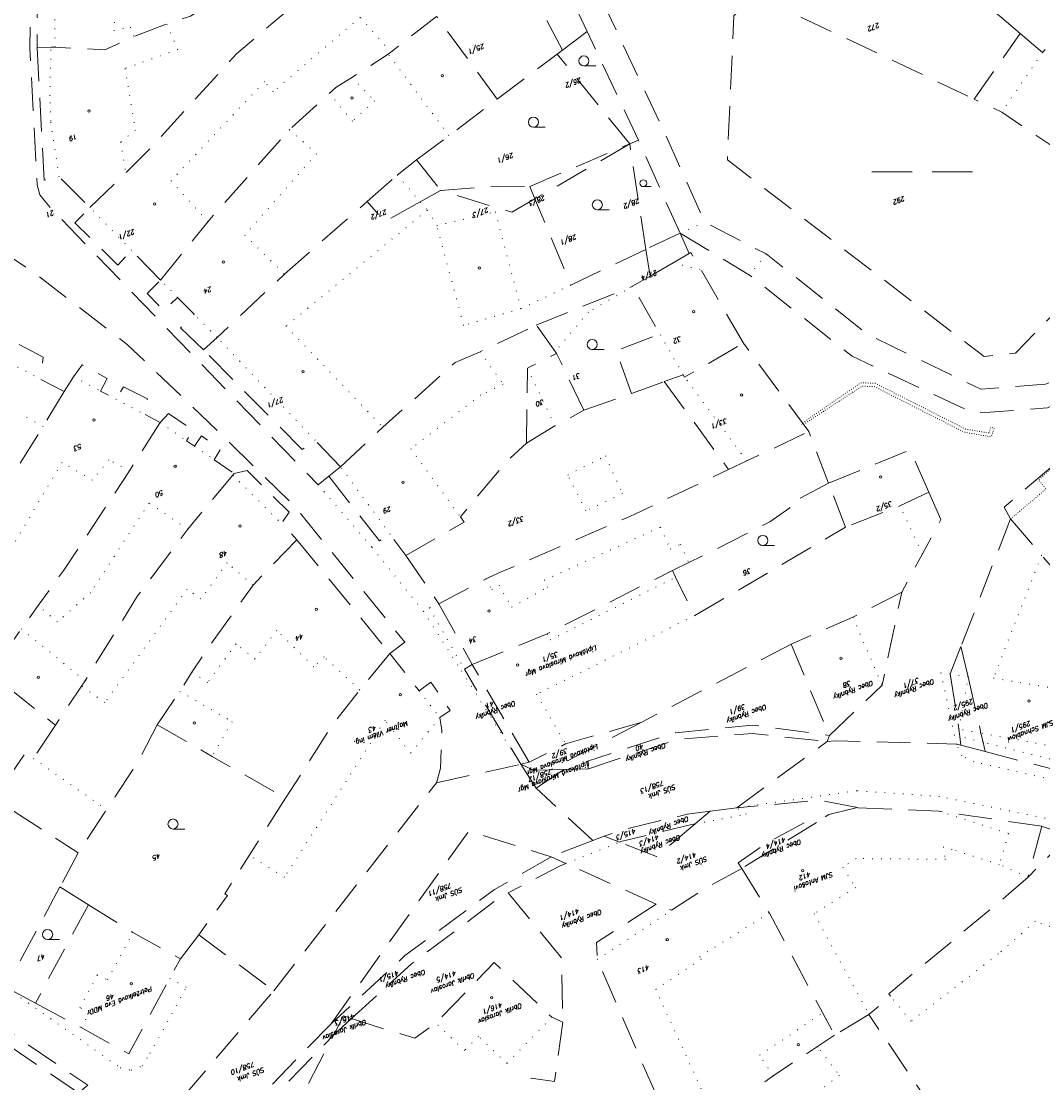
# Model space of a CAD drawing. Header units: metres. Extents: x -626722 to -621116, y -1178216 to -1174550.
# Tile 37 of 86: x -624052 to -623900, y -1176927 to -1176769. Entities that reach past the tile are written whole.
import ezdxf
from ezdxf.enums import TextEntityAlignment as Align

# ---------------------------------------------------------------- set-up
doc = ezdxf.new("R2010")
doc.units = ezdxf.units.M
doc.header["$MEASUREMENT"] = 0
doc.linetypes.add('DASHEDX2', pattern=[1.5, 1, -0.5])
doc.linetypes.add('DOT', pattern=[0.25, 0, -0.25])
for name, color, linetype, lineweight in [('8_kat_KN_Hranice parcel', 200, 'DASHEDX2', 25), ('8_kat_KN_Majitel', 194, 'DASHEDX2', 15), ('8_kat_KN_Slučkové čáry', 200, 'DOT', 25), ('8_kat_KN_Značky budov', 7, 'Continuous', 0), ('8_kat_KN_Značky kultur', 7, 'Continuous', 0), ('8_kat_KN_Čísla parcel', 200, 'Continuous', 25)]:
    doc.layers.add(name, color=color, linetype=linetype, lineweight=lineweight)
doc.layers.add('8_kat_KN_Věcná_břemena', color=206, linetype='DOT')
doc.styles.add('ITALIC', font='ITALIC.shx', dxfattribs={"height": 0.15})
doc.styles.add('Style-ITALICS', font='ITALICS.shx')

# ---------------------------------------------------------------- blocks, each defined once
blk = doc.blocks.new('4.02')
at = {"layer": '8_kat_KN_Značky budov', "color": 7, "linetype": 'Continuous', "lineweight": 13}
blk.add_circle((-0.01, 0), 0.175, dxfattribs=at)
blk = doc.blocks.new('8.03')
at = {"layer": '8_kat_KN_Značky kultur', "color": 7, "linetype": 'Continuous', "lineweight": 13}
for p, q in [((-7.49, 0), (-1.49, 0)), ((1.51, 0), (7.51, 0))]:
    blk.add_line(p, q, dxfattribs=at)
blk = doc.blocks.new('3.04_2')
at = {"layer": '8_kat_KN_Značky kultur', "color": 7, "linetype": 'Continuous', "lineweight": 13}
blk.add_line((0.01, 0), (1.18, 0), dxfattribs=at)
blk.add_circle((0, 0.5), 0.502, dxfattribs=at)
blk = doc.blocks.new('3.04')
at = {"layer": '8_kat_KN_Značky kultur', "color": 7, "linetype": 'Continuous', "lineweight": 13}
blk.add_line((0.01, 0), (1.76, 0), dxfattribs=at)
blk.add_circle((0.01, 0.75), 0.75, dxfattribs=at)

msp = doc.modelspace()

# ---------------------------------------------------------------- linework, layer by layer
at = {"layer": '8_kat_KN_Hranice parcel', "lineweight": 13, "ltscale": 5}
for p, q in [((-624049.51, -1176755.8), (-624049.57, -1176772.73)), ((-623967.72, -1176770.34), (-623973.5, -1176758.13)), ((-623971.4, -1176773.1), (-623978.22, -1176760.1)), ((-623942.68, -1176764.96), (-623910.1, -1176780.41)), ((-623981.09, -1176780.4), (-623990.12, -1176768.08)), ((-623971.4, -1176773.1), (-623967.72, -1176770.34)), ((-623960.09, -1176786.52), (-623967.72, -1176770.34)), ((-623910.1, -1176780.41), (-623903.28, -1176770.63)), ((-623981.09, -1176780.4), (-623972.2, -1176773.7)), ((-623972.2, -1176773.7), (-623971.4, -1176773.1)), ((-623961.38, -1176787.07), (-623972.2, -1176773.7)), ((-623961.38, -1176787.07), (-623960.09, -1176786.52)), ((-623953.9, -1176800.37), (-623960.09, -1176786.52)), ((-623976.25, -1176793.4), (-623961.38, -1176787.07)), ((-623961.38, -1176787.07), (-623975.48, -1176795.24)), ((-623958.97, -1176802.77), (-623961.38, -1176787.07)), ((-623995.97, -1176791.7), (-623993.11, -1176789.46)), ((-623993.11, -1176789.46), (-623989.53, -1176794)), ((-624000.48, -1176795.66), (-623995.97, -1176791.7)), ((-623989.53, -1176794), (-623992.55, -1176795.7)), ((-623975.48, -1176795.24), (-623976.25, -1176793.4)), ((-624012.77, -1176806.48), (-624000.48, -1176795.66)), ((-623953.9, -1176800.37), (-623958.97, -1176802.77)), ((-623952.55, -1176803.4), (-623953.9, -1176800.37)), ((-623958.36, -1176806.76), (-623958.97, -1176802.77)), ((-623954.9, -1176804.76), (-623952.55, -1176803.4)), ((-623958.36, -1176806.76), (-623954.9, -1176804.76)), ((-623960.95, -1176808.26), (-623958.36, -1176806.76)), ((-623975.29, -1176814.07), (-623960.95, -1176808.26)), ((-623934.75, -1176829.91), (-623944.47, -1176816.75)), ((-623968.22, -1176826.73), (-623972.26, -1176818.28)), ((-623961.14, -1176824.21), (-623956.24, -1176822.46)), ((-623956.24, -1176822.46), (-623946.67, -1176835.56)), ((-623968.22, -1176826.73), (-623961.14, -1176824.21)), ((-623931.79, -1176837.58), (-623934.75, -1176829.91)), ((-624006.15, -1176836.56), (-624004.43, -1176835.15)), ((-623929.27, -1176844.15), (-623931.79, -1176837.58)), ((-623904.71, -1176842.92), (-623912.1, -1176861.93)), ((-624010.91, -1176846.02), (-623997.07, -1176862.97)), ((-623994.72, -1176848.35), (-623989.78, -1176855.55)), ((-623989.78, -1176855.55), (-623984.83, -1176864.61)), ((-623937.38, -1176861.57), (-623959.58, -1176873.16)), ((-623937.38, -1176861.57), (-623931.67, -1176875.14)), ((-623912.1, -1176861.93), (-623913.68, -1176866)), ((-623912.1, -1176861.93), (-623911, -1176866.4)), ((-623976.33, -1176879.14), (-623984.83, -1176864.61)), ((-624053.9, -1176868.03), (-624046.86, -1176873.63)), ((-623959.58, -1176873.16), (-623973.17, -1176880.25)), ((-623932.02, -1176876.05), (-623931.67, -1176875.14)), ((-623945.44, -1176885.93), (-623932.02, -1176876.05)), ((-623912.11, -1176876.58), (-623908.49, -1176877.54)), ((-623908.8, -1176876.16), (-623908.49, -1176877.54)), ((-623908.49, -1176877.54), (-623896.69, -1176880.64)), ((-623990.16, -1176882.22), (-623977.6, -1176879.43)), ((-623976.33, -1176879.14), (-623977.6, -1176879.43)), ((-623975.31, -1176883), (-623977.6, -1176879.43)), ((-623975.31, -1176883), (-623971.17, -1176880.2)), ((-623973.17, -1176880.25), (-623971.17, -1176880.2)), ((-623971.17, -1176880.2), (-623967.54, -1176880.11)), ((-624014.37, -1176913.17), (-623990.16, -1176882.22)), ((-623966.87, -1176890.81), (-623975.31, -1176883)), ((-623945.44, -1176885.93), (-623949.39, -1176886.44)), ((-623949.39, -1176886.44), (-623951.63, -1176888.33)), ((-623933.61, -1176888.1), (-623944.71, -1176894.98)), ((-623900.05, -1176888.66), (-623902.11, -1176896.23)), ((-623888.14, -1176892.73), (-623900.05, -1176888.66)), ((-623965.17, -1176890.17), (-623966.87, -1176890.81)), ((-623962.92, -1176891.04), (-623965.17, -1176890.17)), ((-624043.45, -1176892.64), (-624046.17, -1176897.7)), ((-623973.07, -1176893.22), (-623970.87, -1176894.22)), ((-623957.47, -1176900.27), (-623970.87, -1176894.22)), ((-624046.17, -1176897.7), (-624054.21, -1176912.65)), ((-624046.17, -1176897.7), (-624041.93, -1176900.36)), ((-624041.93, -1176900.36), (-624049.82, -1176915.01)), ((-624028.23, -1176908.39), (-624025.53, -1176904.82)), ((-624054.21, -1176912.65), (-624049.82, -1176915.01)), ((-624002.77, -1176917.3), (-624005.43, -1176919.74)), ((-623925.8, -1176916.68), (-623930.9, -1176919.78)), ((-623915.88, -1176931.34), (-623925.8, -1176916.68)), ((-624012.68, -1176933.63), (-624005.43, -1176919.74))]:
    msp.add_line(p, q, dxfattribs=at)
at = {"layer": '8_kat_KN_Hranice parcel', "lineweight": 13, "ltscale": 5, "flags": 128}
for points in [[(-624009.34, -1176715.17), (-624006.01, -1176719.9), (-623986.95, -1176736.09), (-623973.48, -1176752.92), (-623969.89, -1176756.42), (-623964.11, -1176768.63), (-623956.43, -1176784.88), (-623950.24, -1176798.73), (-623941.08, -1176803.46), (-623925.79, -1176815.55), (-623909.12, -1176823.59), (-623899.49, -1176822.86), (-623880.52, -1176813.13), (-623862.21, -1176820.7), (-623839.67, -1176827.59), (-623825.24, -1176840.17), (-623823.04, -1176850.59)], [(-623903.28, -1176770.63), (-623899.97, -1176773.48), (-623893.26, -1176765.7), (-623899.55, -1176760.59), (-623923.66, -1176745.92), (-623934.34, -1176739.6), (-623937.7, -1176744.44), (-623938.92, -1176746.09), (-623939.81, -1176745.15), (-623943.47, -1176741.28), (-623957.09, -1176754.07), (-623958.9, -1176755.81), (-623955.43, -1176759.41), (-623953.63, -1176757.68), (-623944.75, -1176766.92)], [(-624049.57, -1176772.73), (-624047.5, -1176772.65), (-624046.9, -1176772.68), (-624039.5, -1176773.07), (-624035.18, -1176771.08), (-624030.24, -1176769.22), (-624026.74, -1176768.03), (-624024.41, -1176766.55), (-624019.6, -1176762.34), (-624020.78, -1176760.3), (-624020.52, -1176760.07), (-624014.24, -1176754.78)], [(-624049.51, -1176755.8), (-624050.56, -1176755.73), (-624050.64, -1176772.83), (-624049.57, -1176793.16), (-624049.19, -1176794.67), (-624047.88, -1176796.26), (-624026.1, -1176818.88), (-624007.77, -1176837.82), (-624006.15, -1176836.56)], [(-623942.68, -1176764.96), (-623940.42, -1176762.82), (-623935.52, -1176755.56), (-623930.89, -1176757.57), (-623924.72, -1176757.02), (-623907.53, -1176765.67), (-623908.18, -1176766.43), (-623906.01, -1176768.29), (-623903.28, -1176770.63)], [(-624041.71, -1176796.56), (-624036.39, -1176791.37), (-624033.23, -1176788.27), (-624019.88, -1176773.64), (-624013.54, -1176768.23), (-624007.21, -1176763.01)], [(-623944.75, -1176766.92), (-623945.87, -1176767.99), (-623946.85, -1176789.46), (-623908.65, -1176818.74), (-623903.97, -1176818.24), (-623892.1, -1176805.94), (-623884.26, -1176796.89), (-623906.03, -1176782.34), (-623910.1, -1176780.41)], [(-624031.21, -1176807.36), (-624024.17, -1176798.66), (-624012.04, -1176784.94), (-624006.1, -1176779.55), (-624005.14, -1176778.68), (-624002.74, -1176777.16), (-623997.31, -1176773.72), (-623996.92, -1176773.41), (-623990.12, -1176768.08)], [(-624049.57, -1176772.73), (-624048.51, -1176792.48), (-624046.31, -1176791.95), (-624041.71, -1176796.56)], [(-623993.11, -1176789.46), (-623988.29, -1176785.84), (-623981.09, -1176780.4)], [(-623997.07, -1176862.97), (-623994.84, -1176861.26), (-624011.3, -1176840.97), (-624022.85, -1176829.67), (-624036.16, -1176816.92), (-624049.72, -1176806.48), (-624058.92, -1176800.3), (-624067.81, -1176794.67), (-624071.65, -1176792.45), (-624072.4, -1176793.86)], [(-623989.53, -1176794), (-623981.01, -1176793.37), (-623976.25, -1176793.4)], [(-623975.48, -1176795.24), (-623978.94, -1176797.25), (-623989.53, -1176794)], [(-623992.55, -1176795.7), (-623997.83, -1176798.66), (-624000.48, -1176795.66)], [(-623958.97, -1176802.77), (-623970.16, -1176808.09), (-623975.48, -1176795.24)], [(-624031.21, -1176807.36), (-624035.52, -1176802.93), (-624037.56, -1176805.1), (-624043.94, -1176798.82), (-624041.71, -1176796.56)], [(-623953.9, -1176800.37), (-623943.56, -1176806.6), (-623928.27, -1176818.69), (-623910.17, -1176827.2), (-623899.22, -1176826.38), (-623881.61, -1176817.4), (-623862.72, -1176824.67)], [(-623944.47, -1176816.75), (-623950.77, -1176805.85), (-623952.27, -1176803.24), (-623952.55, -1176803.4)], [(-624024.82, -1176817.74), (-624022.79, -1176815.89), (-624012.77, -1176806.48)], [(-624024.82, -1176817.74), (-624028.25, -1176814.47), (-624026.21, -1176812.42), (-624028.67, -1176809.93), (-624030.72, -1176811.91), (-624033.2, -1176809.36), (-624031.21, -1176807.36)], [(-623961.14, -1176824.21), (-623963.4, -1176817.89), (-623956.88, -1176815.38), (-623960.95, -1176808.26)], [(-624058.59, -1176814.5), (-624058.21, -1176813.81), (-624048.66, -1176818.8), (-624049.14, -1176822.06), (-624045.54, -1176823.94)], [(-624004.43, -1176835.15), (-623998.12, -1176829.25), (-623987.35, -1176819.62), (-623983.65, -1176818.01), (-623975.29, -1176814.07)], [(-623972.26, -1176818.28), (-623972.47, -1176818), (-623975.29, -1176814.07)], [(-624004.43, -1176835.15), (-624008.2, -1176831.19), (-624010.12, -1176832.56), (-624024.82, -1176817.74)], [(-623956.24, -1176822.46), (-623953.41, -1176821.45), (-623953.21, -1176821.8), (-623944.47, -1176816.75)], [(-623976.72, -1176831.62), (-623976.61, -1176820.44), (-623976.17, -1176820.22), (-623972.26, -1176818.28)], [(-624045.54, -1176823.94), (-624044.18, -1176821.73), (-624042.87, -1176819.96), (-624039.15, -1176822), (-624040.12, -1176823.88), (-624037.85, -1176825.07), (-624036.74, -1176823.24), (-624033.16, -1176825.05), (-624033.86, -1176827.17), (-624031.24, -1176828.55)], [(-624045.54, -1176823.94), (-624048.69, -1176829.14), (-624058.18, -1176844.4), (-624059, -1176845.75), (-624059.78, -1176847.03), (-624061.48, -1176850), (-624066.38, -1176858.69)], [(-624031.24, -1176828.55), (-624030.03, -1176827.22), (-624026.35, -1176829.7), (-624027.34, -1176831.26), (-624026.14, -1176832.09), (-624025.13, -1176830.53), (-624022.28, -1176832.53), (-624023.23, -1176834.11), (-624020.26, -1176836.16)], [(-623976.72, -1176831.62), (-623972.51, -1176829.07), (-623968.22, -1176826.73)], [(-624031.24, -1176828.55), (-624035.83, -1176835.77), (-624045.59, -1176850.53), (-624049.41, -1176855.82), (-624051.92, -1176859.29), (-624056.48, -1176865.71), (-624053.9, -1176868.03)], [(-623887.17, -1176829.8), (-623888.04, -1176828.81), (-623893.5, -1176833.43), (-623895.46, -1176832.42), (-623905.64, -1176841.18), (-623904.71, -1176842.92)], [(-623946.67, -1176835.56), (-623943.96, -1176834.28), (-623934.75, -1176829.91)], [(-623994.72, -1176848.35), (-623986, -1176843.4), (-623986.58, -1176842.6), (-623979.61, -1176834.25), (-623976.72, -1176831.62)], [(-623931.79, -1176837.58), (-623919.63, -1176832.61), (-623916.87, -1176838.95)], [(-623989.78, -1176855.55), (-623982.81, -1176851.85), (-623980.53, -1176850.8), (-623961.37, -1176842.54), (-623946.67, -1176835.56)], [(-624020.26, -1176836.16), (-624020.44, -1176836.4), (-624027.15, -1176844.44), (-624034.62, -1176854.37), (-624042.44, -1176867.01), (-624042.96, -1176867.79), (-624046.86, -1176873.63)], [(-624020.26, -1176836.16), (-624018.33, -1176835.69), (-624012.07, -1176841.92), (-624013.22, -1176843.58), (-624010.91, -1176846.02)], [(-624006.15, -1176836.56), (-623998.63, -1176846.18), (-623997.03, -1176845.21), (-623994.72, -1176848.35)], [(-623955.04, -1176850.61), (-623952.6, -1176849.4), (-623949.8, -1176848.07), (-623940.55, -1176843.33), (-623937.54, -1176841.27), (-623937.84, -1176840.79), (-623931.79, -1176837.58)], [(-624043.44, -1176928.35), (-624042.05, -1176927.24), (-624078.66, -1176902.29), (-624120.54, -1176873.73), (-624142.56, -1176858.71), (-624147.64, -1176855.49), (-624154.46, -1176851.43), (-624162.71, -1176846.91), (-624172.01, -1176842.2), (-624175.74, -1176840.59), (-624184.52, -1176839.19)], [(-623916.87, -1176838.95), (-623921.17, -1176840.96), (-623929.27, -1176844.15)], [(-623916.87, -1176838.95), (-623915.09, -1176843.02), (-623917.82, -1176848.11), (-623920.9, -1176853.81)], [(-623904.71, -1176842.92), (-623900.09, -1176848.32), (-623898.78, -1176849.85), (-623896.27, -1176852.83)], [(-623955.04, -1176850.61), (-623954.55, -1176851.59), (-623951.71, -1176857.3), (-623929.27, -1176844.15)], [(-624010.91, -1176846.02), (-624017.44, -1176852.76), (-624023.97, -1176861.9), (-624026.56, -1176865.72), (-624028.34, -1176868.6), (-624031.69, -1176873.57)], [(-623984.83, -1176864.61), (-623973.67, -1176860.03), (-623959.37, -1176852.77), (-623955.04, -1176850.61)], [(-623920.9, -1176853.81), (-623928.18, -1176857.55), (-623937.38, -1176861.57)], [(-623931.67, -1176875.14), (-623923.82, -1176867.68), (-623920.9, -1176853.81)], [(-623997.07, -1176862.97), (-624001.55, -1176868.39), (-624005.61, -1176873.53), (-624012.59, -1176884.51)], [(-623990.16, -1176882.22), (-623989.55, -1176880.01), (-623989.35, -1176874.38), (-623989.63, -1176872.48), (-623988.1, -1176871.44), (-623990.99, -1176867.2), (-623992.73, -1176868.53), (-623997.07, -1176862.97)], [(-623984.83, -1176864.61), (-623985.98, -1176865.3), (-623977.6, -1176879.43)], [(-623913.68, -1176866), (-623912.39, -1176874.2), (-623912.26, -1176875.29), (-623912.11, -1176876.58)], [(-623911, -1176866.4), (-623909.11, -1176874.8), (-623908.8, -1176876.16)], [(-624031.69, -1176873.57), (-624034.57, -1176879.08), (-624039.23, -1176886.2), (-624043.45, -1176892.64)], [(-624031.69, -1176873.57), (-624023.54, -1176878.27), (-624012.59, -1176884.51)], [(-623959.58, -1176873.16), (-623970.92, -1176876.42), (-623976.33, -1176879.14)], [(-624046.86, -1176873.63), (-624050.12, -1176878.57), (-624051.42, -1176877.94), (-624055.85, -1176884.36), (-624055.55, -1176884.58), (-624061.19, -1176892.15)], [(-623967.54, -1176880.11), (-623967.82, -1176879.01), (-623954.59, -1176874.75), (-623943.16, -1176873.61), (-623931.67, -1176875.14)], [(-623967.54, -1176880.11), (-623954.17, -1176875.72), (-623943.12, -1176874.87), (-623932.02, -1176876.05)], [(-623912.11, -1176876.58), (-623912.77, -1176876.44), (-623930.78, -1176875.96), (-623932.02, -1176876.05)], [(-623977.6, -1176879.43), (-623975.71, -1176880.32), (-623973.17, -1176880.25)], [(-624012.59, -1176884.51), (-624018.01, -1176893.04), (-624021.63, -1176898.73), (-624021.25, -1176898.97), (-624025.53, -1176904.82)], [(-623927.5, -1176885.9), (-623933.05, -1176884.79), (-623945.44, -1176885.93)], [(-623927.5, -1176885.9), (-623931.73, -1176886.93), (-623933.61, -1176888.1)], [(-623900.05, -1176888.66), (-623915.38, -1176886.43), (-623927.5, -1176885.9)], [(-624064.84, -1176905.59), (-624053.14, -1176886.38), (-624043.45, -1176892.64)], [(-623949.39, -1176886.44), (-623952.84, -1176886.89), (-623963.02, -1176889.36), (-623965.17, -1176890.17)], [(-623944.71, -1176894.98), (-623945.24, -1176894.13), (-623941.3, -1176891.33), (-623934.03, -1176887.41), (-623933.61, -1176888.1)], [(-623951.63, -1176888.33), (-623957.4, -1176893.2), (-623962.92, -1176891.04)], [(-623951.63, -1176888.33), (-623952.4, -1176888.48), (-623962.71, -1176890.96), (-623962.92, -1176891.04)], [(-624005.83, -1176918.09), (-623985.34, -1176889.38), (-623973.07, -1176893.22)], [(-623966.87, -1176890.81), (-623972.64, -1176892.97), (-623973.07, -1176893.22)], [(-623888.14, -1176892.73), (-623890.89, -1176894.43), (-623897.86, -1176891.99), (-623902.11, -1176896.23)], [(-623973.07, -1176893.22), (-623981.53, -1176898.11), (-623994.83, -1176907.92), (-624005.83, -1176918.09)], [(-623970.87, -1176894.22), (-623971.85, -1176894.61), (-623979.45, -1176898.6)], [(-623944.71, -1176894.98), (-623950.52, -1176898.13), (-623955.16, -1176901.19), (-623957.47, -1176900.27)], [(-623944.71, -1176894.98), (-623940.6, -1176901.61), (-623932.66, -1176916.48), (-623930.9, -1176919.78)], [(-623902.11, -1176896.23), (-623904.94, -1176898.73), (-623922.83, -1176913.63), (-623922.47, -1176914.07), (-623925.8, -1176916.68)], [(-624002.77, -1176917.3), (-623993.82, -1176909.11), (-623980.73, -1176899.27), (-623979.45, -1176898.6)], [(-623979.45, -1176898.6), (-623971.56, -1176908.26), (-623971.35, -1176917.84)], [(-624041.93, -1176900.36), (-624035.31, -1176904.51), (-624028.23, -1176908.39)], [(-623957.47, -1176900.27), (-623966.33, -1176905.98), (-623966.22, -1176908.5), (-623956.45, -1176930.96), (-623955.1, -1176933.34), (-623952.01, -1176934.95)], [(-624025.53, -1176904.82), (-624020.59, -1176908.52), (-624014.37, -1176913.17)], [(-624043.44, -1176928.35), (-624055.82, -1176919.95), (-624062.66, -1176915.3), (-624066.21, -1176912.84), (-624069.35, -1176910.74), (-624074.7, -1176907.49), (-624077.41, -1176913.12)], [(-624049.82, -1176915.01), (-624043.02, -1176918.66), (-624035.91, -1176922.56), (-624029.83, -1176911.33), (-624028.23, -1176908.39)], [(-624002.77, -1176917.3), (-623998.05, -1176918.82), (-623993.34, -1176920.23), (-623990.23, -1176917.99), (-623981.55, -1176908.98), (-623972.96, -1176917.1), (-623971.35, -1176917.84)], [(-624042.4, -1176945.99), (-624038.17, -1176941.09), (-624014.37, -1176913.17)], [(-624005.43, -1176919.74), (-624003.96, -1176916.92), (-624002.77, -1176917.3)], [(-624005.83, -1176918.09), (-624015.31, -1176927.85), (-624023.23, -1176936.87)], [(-623971.35, -1176917.84), (-623972.59, -1176926.69), (-623976.05, -1176926.2), (-623980, -1176931.28)], [(-624022.06, -1176937.89), (-624014.27, -1176928.84), (-624005.43, -1176919.74)], [(-623930.9, -1176919.78), (-623933.45, -1176921.47), (-623940.03, -1176925.82), (-623948.4, -1176931.84), (-623949.2, -1176931.16), (-623952.01, -1176934.95)]]:
    msp.add_lwpolyline(points, dxfattribs=at)
at = {"layer": '8_kat_KN_Slučkové čáry', "lineweight": 0, "ltscale": 5}
for p, q in [((-624046.9, -1176772.68), (-624047.05, -1176756.02)), ((-624037.96, -1176767.61), (-624038.15, -1176770.18)), ((-624030.24, -1176769.22), (-624028.65, -1176773.02)), ((-624001.49, -1176768.21), (-624014.44, -1176779.3)), ((-623996.92, -1176773.41), (-624001.49, -1176768.21)), ((-624038.15, -1176770.18), (-624035.7, -1176769.68)), ((-624035.7, -1176769.68), (-624035.18, -1176771.08)), ((-624047.68, -1176779.9), (-624047.5, -1176772.65)), ((-624028.65, -1176773.02), (-624036.49, -1176775.83)), ((-623988.29, -1176785.84), (-623997.31, -1176773.72)), ((-623899.97, -1176773.48), (-623906.03, -1176782.34)), ((-624036.49, -1176775.83), (-624034.93, -1176785)), ((-624015.74, -1176777.79), (-624029.64, -1176792.55)), ((-624014.44, -1176779.3), (-624015.74, -1176777.79)), ((-624002.74, -1176777.16), (-623999.35, -1176780.67)), ((-624047.55, -1176783.69), (-624047.68, -1176779.9)), ((-624002.64, -1176783.68), (-624006.1, -1176779.55)), ((-623999.35, -1176780.67), (-624002.64, -1176783.68)), ((-624046.31, -1176791.95), (-624047.55, -1176783.69)), ((-624034.93, -1176785), (-624037.14, -1176786.79)), ((-624012.04, -1176784.94), (-624007.99, -1176788.54)), ((-624037.14, -1176786.79), (-624036.39, -1176791.37)), ((-624007.99, -1176788.54), (-624018.67, -1176800.65)), ((-624029.64, -1176792.55), (-624024.17, -1176798.66)), ((-623995.97, -1176791.7), (-623992.55, -1176795.7)), ((-623992.55, -1176795.7), (-623991.5, -1176796.93)), ((-624035.52, -1176802.93), (-624041.71, -1176796.56)), ((-623991.5, -1176796.93), (-624012.55, -1176814.21)), ((-623991.5, -1176796.93), (-623990.09, -1176799.23)), ((-623990.09, -1176799.23), (-623981.38, -1176797.18)), ((-623981.38, -1176797.18), (-623977.57, -1176811.6)), ((-623986.11, -1176814.11), (-623990.09, -1176799.23)), ((-623953.9, -1176800.37), (-623950.24, -1176798.73)), ((-624018.67, -1176800.65), (-624012.77, -1176806.48)), ((-623941.08, -1176803.46), (-623943.56, -1176806.6)), ((-623954.9, -1176804.76), (-623950.77, -1176805.85)), ((-624028.67, -1176809.93), (-624031.21, -1176807.36)), ((-623977.57, -1176811.6), (-623970.16, -1176808.09)), ((-623960.95, -1176808.26), (-623967.52, -1176812.1)), ((-623977.57, -1176811.6), (-623986.11, -1176814.11)), ((-624022.79, -1176815.89), (-624026.21, -1176812.42)), ((-623967.52, -1176812.1), (-623972.47, -1176818)), ((-624012.55, -1176814.21), (-623998.12, -1176829.25)), ((-624059.68, -1176816.55), (-624049.14, -1176822.06)), ((-624008.2, -1176831.19), (-624022.79, -1176815.89)), ((-623953.41, -1176821.45), (-623956.88, -1176815.38)), ((-623983.65, -1176818.01), (-623980.23, -1176822.84)), ((-623972.51, -1176829.07), (-623976.61, -1176820.44)), ((-624044.18, -1176821.73), (-624040.12, -1176823.88)), ((-623980.23, -1176822.84), (-623983.53, -1176824.45)), ((-623943.96, -1176834.28), (-623953.21, -1176821.8)), ((-623983.53, -1176824.45), (-623993.95, -1176832.46)), ((-624037.85, -1176825.07), (-624033.86, -1176827.17)), ((-624048.69, -1176829.14), (-624052.07, -1176827.25)), ((-624031.24, -1176828.55), (-624027.34, -1176831.26)), ((-624026.14, -1176832.09), (-624023.23, -1176834.11)), ((-623993.95, -1176832.46), (-623986.58, -1176842.6)), ((-623970.6, -1176836.37), (-623964.98, -1176833.53)), ((-623964.98, -1176833.53), (-623962.47, -1176839.13)), ((-624045.87, -1176834.49), (-624053.36, -1176847.17)), ((-624041.33, -1176837.15), (-624045.87, -1176834.49)), ((-624038.89, -1176834.11), (-624041.33, -1176837.15)), ((-624035.83, -1176835.77), (-624038.89, -1176834.11)), ((-623997.03, -1176845.21), (-624004.43, -1176835.15)), ((-624020.44, -1176836.4), (-624013.22, -1176843.58)), ((-623967.91, -1176841.7), (-623970.6, -1176836.37)), ((-624007.77, -1176837.82), (-623999.73, -1176847.16)), ((-623962.47, -1176839.13), (-623967.91, -1176841.7)), ((-624032.92, -1176840.54), (-624041.61, -1176853.88)), ((-624027.15, -1176844.44), (-624032.92, -1176840.54)), ((-623917.82, -1176848.11), (-623921.17, -1176840.96)), ((-623974.12, -1176852.05), (-623956.81, -1176844.13)), ((-623956.81, -1176844.13), (-623955.36, -1176847.39)), ((-623955.36, -1176847.39), (-623953.82, -1176846.69)), ((-623953.82, -1176846.69), (-623952.6, -1176849.4)), ((-623999.73, -1176847.16), (-623992.09, -1176856.65)), ((-624021.3, -1176849.44), (-624025.2, -1176854.82)), ((-624017.44, -1176852.76), (-624021.3, -1176849.44)), ((-623900.09, -1176848.32), (-623907.25, -1176866.62)), ((-623982.81, -1176851.85), (-623981.9, -1176853.42)), ((-623981.9, -1176853.42), (-623980.82, -1176852.79)), ((-623980.82, -1176852.79), (-623978.98, -1176856.04)), ((-623973.63, -1176853.1), (-623974.12, -1176852.05)), ((-623973.22, -1176860.93), (-623954.55, -1176851.59)), ((-624041.61, -1176853.88), (-624046.56, -1176858.24)), ((-624027.26, -1176853.36), (-624039.48, -1176870.26)), ((-624025.2, -1176854.82), (-624027.26, -1176853.36)), ((-623978.98, -1176856.04), (-623973.63, -1176853.1)), ((-624046.56, -1176858.24), (-624049.41, -1176855.82)), ((-623989.78, -1176855.55), (-623991.22, -1176856.15)), ((-623991.22, -1176856.15), (-623985.98, -1176865.3)), ((-623992.09, -1176856.65), (-623986.42, -1176865.55)), ((-623951.71, -1176857.3), (-623975.25, -1176869.02)), ((-623928.18, -1176857.55), (-623923.82, -1176867.68)), ((-624051.92, -1176859.29), (-624042.44, -1176867.01)), ((-624013.91, -1176859.5), (-624017.13, -1176863.78)), ((-624008.41, -1176864.93), (-624013.91, -1176859.5)), ((-623973.67, -1176860.03), (-623973.22, -1176860.93)), ((-624019.97, -1176861.51), (-624024.19, -1176867.28)), ((-624017.13, -1176863.78), (-624019.97, -1176861.51)), ((-624006.87, -1176863.43), (-624008.41, -1176864.93)), ((-624001.55, -1176868.39), (-624006.87, -1176863.43)), ((-623986.42, -1176865.55), (-623977.6, -1176879.43)), ((-624024.19, -1176867.28), (-624026.56, -1176865.72)), ((-623913.68, -1176866), (-623915.07, -1176865.82)), ((-623915.07, -1176865.82), (-623912.77, -1176876.44)), ((-623911, -1176866.4), (-623913.68, -1176866)), ((-623912.39, -1176874.2), (-623911, -1176866.4)), ((-623907.25, -1176866.62), (-623893.93, -1176868.83)), ((-624039.48, -1176870.26), (-624042.96, -1176867.79)), ((-624028.34, -1176868.6), (-624020.55, -1176873.1)), ((-623992.73, -1176868.53), (-623989.63, -1176872.48)), ((-623975.25, -1176869.02), (-623970.92, -1176876.42)), ((-624020.55, -1176873.1), (-624023.54, -1176878.27)), ((-623997.77, -1176872.89), (-624012.74, -1176896.25)), ((-623996.69, -1176874.3), (-623997.77, -1176872.89)), ((-623989.63, -1176872.48), (-623994.02, -1176877.8)), ((-623994.02, -1176877.8), (-623996.69, -1176874.3)), ((-623909.11, -1176874.8), (-623912.39, -1176874.2)), ((-623895.57, -1176877.28), (-623909.11, -1176874.8)), ((-623911.97, -1176878.2), (-623912.77, -1176876.44)), ((-623908.8, -1176876.16), (-623912.26, -1176875.29)), ((-623896.25, -1176879.31), (-623908.8, -1176876.16)), ((-623910.15, -1176879.06), (-623911.97, -1176878.2)), ((-624050.12, -1176878.57), (-624039.23, -1176886.2)), ((-623897.13, -1176882.06), (-623910.15, -1176879.06)), ((-623927.59, -1176883.38), (-623945.44, -1176885.93)), ((-623915.27, -1176884.24), (-623927.59, -1176883.38)), ((-623899.55, -1176887.47), (-623915.27, -1176884.24)), ((-623944.05, -1176886.88), (-623945.44, -1176885.93)), ((-623951.63, -1176888.33), (-623944.05, -1176886.88)), ((-623915.38, -1176886.43), (-623905.01, -1176889.75)), ((-623905.01, -1176889.75), (-623906.38, -1176894.38)), ((-623970.87, -1176894.22), (-623962.92, -1176891.04)), ((-623913.4, -1176892.14), (-623914.7, -1176891.72)), ((-623914.7, -1176891.72), (-623914.41, -1176893.58)), ((-623906.38, -1176894.38), (-623913.4, -1176892.14)), ((-624012.74, -1176896.25), (-624018.01, -1176893.04)), ((-623927.69, -1176893.49), (-623929.66, -1176894.79)), ((-623914.41, -1176893.58), (-623927.69, -1176893.49)), ((-623929.66, -1176894.79), (-623927.77, -1176897.81)), ((-623902.11, -1176896.23), (-623906.38, -1176894.38)), ((-623927.77, -1176897.81), (-623933.92, -1176901.68)), ((-623966.22, -1176908.5), (-623955.16, -1176901.19)), ((-623940.6, -1176901.61), (-623950.96, -1176908.08)), ((-623933.92, -1176901.68), (-623925.8, -1176916.68)), ((-623901.02, -1176902.81), (-623906.52, -1176907.68)), ((-623889.97, -1176906.85), (-623901.02, -1176902.81)), ((-624039.1, -1176911.52), (-624035.31, -1176904.51)), ((-623950.96, -1176908.08), (-623950.7, -1176908.48)), ((-623906.52, -1176907.68), (-623919.54, -1176917.74)), ((-623950.7, -1176908.48), (-623957.51, -1176912.95)), ((-624043.21, -1176915.68), (-624040.62, -1176910.82)), ((-624040.62, -1176910.82), (-624039.1, -1176911.52)), ((-624027.38, -1176912.64), (-624029.83, -1176911.33)), ((-624054.21, -1176912.65), (-624037.19, -1176924.64)), ((-624032.78, -1176922.52), (-624027.38, -1176912.64)), ((-623957.51, -1176912.95), (-623949.2, -1176931.16)), ((-623919.54, -1176917.74), (-623922.47, -1176914.07)), ((-624041.81, -1176916.45), (-624043.21, -1176915.68)), ((-624043.02, -1176918.66), (-624041.81, -1176916.45)), ((-623972.96, -1176917.1), (-623979.66, -1176923.99)), ((-623942.07, -1176922.76), (-623932.66, -1176916.48)), ((-623985.97, -1176922.08), (-623990.23, -1176917.99)), ((-623983.89, -1176919.96), (-623985.97, -1176922.08)), ((-623979.66, -1176923.99), (-623983.89, -1176919.96)), ((-624033.95, -1176924.37), (-624032.78, -1176922.52)), ((-623933.45, -1176921.47), (-623933.04, -1176922.01)), ((-623933.04, -1176922.01), (-623930.18, -1176925.77)), ((-623940.03, -1176925.82), (-623942.07, -1176922.76)), ((-624037.19, -1176924.64), (-624035.56, -1176925.01)), ((-624035.56, -1176925.01), (-624033.95, -1176924.37)), ((-623930.18, -1176925.77), (-623943.09, -1176935.58))]:
    msp.add_line(p, q, dxfattribs=at)
at = {"layer": '8_kat_KN_Slučkové čáry', "lineweight": 0, "flags": 128}
msp.add_lwpolyline([(-623904.71, -1176842.92), (-623899.43, -1176838.45), (-623900.54, -1176837.11), (-623898.77, -1176835.51), (-623897.61, -1176836.91), (-623893.87, -1176833.74)], dxfattribs=at)
at = {"layer": '8_kat_KN_Věcná_břemena', "lineweight": 0, "flags": 128}
msp.add_lwpolyline([(-623907.92, -1176830.13), (-623911.43, -1176829.52), (-623924.88, -1176822.69), (-623926.96, -1176822.65), (-623935.7, -1176828.62), (-623935.8, -1176828.69), (-623935.62, -1176828.93), (-623935.53, -1176828.86), (-623926.82, -1176823.15), (-623925, -1176823.19), (-623911.59, -1176830), (-623907.58, -1176830.69), (-623907.15, -1176829.41), (-623907.63, -1176829.25), (-623907.92, -1176830.13)], close=True, dxfattribs=at)

# ---------------------------------------------------------------- block references
at = {"layer": '8_kat_KN_Značky budov', "lineweight": 13}
for p in [(-623989.25, -1176776.9), (-624002.71, -1176780.24), (-624041.82, -1176782.17), (-624032.09, -1176796.01), (-624021.83, -1176804.65), (-623983.75, -1176805.57), (-623951.85, -1176812.04), (-624010, -1176821), (-623944.74, -1176824.46), (-624041.11, -1176828.18), (-624029.02, -1176835.06), (-623924.02, -1176836.67), (-623995.11, -1176837.44), (-624019.36, -1176843.95), (-624008.02, -1176856.39), (-623982.31, -1176856.63), (-623929.94, -1176863.66), (-623978.04, -1176864.68), (-624049.38, -1176866.49), (-623995.51, -1176869.07), (-623901.97, -1176870.03), (-624026.17, -1176873.3), (-623935.63, -1176895.28), (-623955.8, -1176905.54), (-624035.56, -1176912.13), (-623981.92, -1176914.21), (-623936.26, -1176921.18)]:
    msp.add_blockref('4.02', p, dxfattribs=at)
at = {"layer": '8_kat_KN_Značky kultur', "lineweight": 13}
for name, p in [('3.04', (-623968.21, -1176775.46)), ('3.04', (-623975.73, -1176784.58)), ('8.03', (-623917.88, -1176791.21)), ('3.04_2', (-623959.36, -1176793.43)), ('3.04', (-623966.21, -1176796.88)), ('3.04', (-623966.97, -1176817.67)), ('3.04', (-623941.59, -1176846.86)), ('3.04', (-624029.36, -1176889.09)), ('3.04', (-624048.02, -1176905.54))]:
    msp.add_blockref(name, p, dxfattribs=at)

# ---------------------------------------------------------------- texts
at = {"layer": '8_kat_KN_Majitel', "linetype": 'Continuous', "style": 'ITALIC'}
for s, p in [('Liptáková Miroslava Mgr', (-623966.379, -1176861.719)), ('Obec Rybníky', (-623925.253, -1176866.967)), ('Obec Rybníky', (-623916.17, -1176866.726)), ('Obec Rybníky', (-623978.477, -1176869.964)), ('Obec Rybníky', (-623908.136, -1176870.253)), ('Obec Rybníky', (-623941.125, -1176870.518)), ('Majtner Vilém ing.', (-623994.476, -1176872.972)), ('SJM Schnablovi', (-623898.432, -1176872.859)), ('Liptáková Miroslava Mgr', (-623966.177, -1176876.411)), ('Obec Rybníky', (-623956.121, -1176876.246)), ('Liptáková Miroslava Mgr', (-623967.458, -1176878.951)), ('SÚS Jmk', (-623954.675, -1176882.423)), ('Obec Rybníky', (-623952.713, -1176887.17)), ('Obec Rybníky', (-623953.952, -1176889.956)), ('Obec Rybníky', (-623935.958, -1176890.59)), ('SÚS Jmk', (-623949.968, -1176893.123)), ('SJM Antošovi', (-623931.253, -1176895.451)), ('SÚS Jmk', (-623986.377, -1176897.741)), ('Obec Rybníky', (-623965.65, -1176901.038)), ('Obec Rybníky', (-623991.893, -1176909.99)), ('Obrlík Jaroslav', (-623984.57, -1176910.489)), ('Petrželková Eva MDDr', (-624032.559, -1176912.487)), ('Obrlík Jaroslav', (-623977.515, -1176914.987)), ('Obrlík Jaroslav', (-624000.68, -1176917.443)), ('SÚS Jmk', (-624015.853, -1176924.532))]:
    msp.add_text(s, height=0.7, rotation=201, dxfattribs=at).set_placement(p)
at = {"layer": '8_kat_KN_Čísla parcel', "lineweight": 0, "style": 'Style-ITALICS'}
for s, p in [('272', (-623924.33, -1176769)), ('25/1', (-623983.12, -1176772.13)), ('26/2', (-623968.7, -1176777.15)), ('19', (-624043.74, -1176785.59)), ('26/1', (-623978.8, -1176788.35)), ('28/3', (-623974.096, -1176794.713)), ('28/2', (-623960.051, -1176795.149)), ('292', (-623920.55, -1176794.8)), ('21', (-624047.15, -1176796.91)), ('27/2', (-623997.65, -1176796.78)), ('27/3', (-623982.51, -1176796.5)), ('22/1', (-624035.16, -1176799.74)), ('28/1', (-623969.42, -1176800.52)), ('27/4', (-623957.415, -1176805.839)), ('24', (-624023.7, -1176808.29)), ('32', (-623953.82, -1176815.7)), ('31', (-623968.85, -1176821.16)), ('27/1', (-624013.03, -1176824.77)), ('30', (-623974.28, -1176825.09)), ('33/1', (-623946.99, -1176827.91)), ('53', (-624043.06, -1176831.71)), ('50', (-624030.91, -1176838.6)), ('29', (-623997.02, -1176841.02)), ('33/2', (-623977.23, -1176842.46)), ('48', (-624021.38, -1176847.58)), ('36', (-623943.44, -1176850.23)), ('44', (-624010.07, -1176860)), ('34', (-623984.25, -1176860.37)), ('38', (-623928.565, -1176866.967)), ('39/1', (-623944.274, -1176870.458)), ('295/1', (-623901.825, -1176872.94)), ('43', (-623999.205, -1176873.637)), ('39/2', (-623970.728, -1176877.031)), ('758/13', (-623956.421, -1176881.82)), ('415/3', (-623960.584, -1176888.974)), ('414/3', (-623957.147, -1176889.888)), ('45', (-624031.34, -1176892.67)), ('414/2', (-623951.569, -1176892.489)), ('412', (-623934.568, -1176895.421)), ('758/11', (-623987.99, -1176897.09)), ('414/1', (-623969, -1176900.896)), ('47', (-624048.496, -1176907.631)), ('413', (-623958.58, -1176909.28)), ('415/1', (-623995.865, -1176910.133)), ('46', (-624038.218, -1176913.574)), ('758/10', (-624017.333, -1176923.706))]:
    msp.add_text(s, height=0.7, rotation=201, dxfattribs=at).set_placement(p)
for s, p in [('35/2', (-623923.58, -1176840.68)), ('35/1', (-623973.271, -1176863.091)), ('37/1', (-623919.57, -1176866.993)), ('41', (-623982.27, -1176870.2)), ('295/2', (-623911.811, -1176870.217)), ('40', (-623960.001, -1176876.587)), ('758/12', (-623974.793, -1176880.773)), ('414/4', (-623939.718, -1176890.82)), ('414/5', (-623988.744, -1176910.698)), ('416/1', (-623981.864, -1176915.416)), ('416/3', (-624003.866, -1176917.132))]:
    msp.add_text(s, height=0.7, rotation=201, dxfattribs=at).set_placement(p, align=Align.CENTER)

doc.saveas('drawing.dxf')
